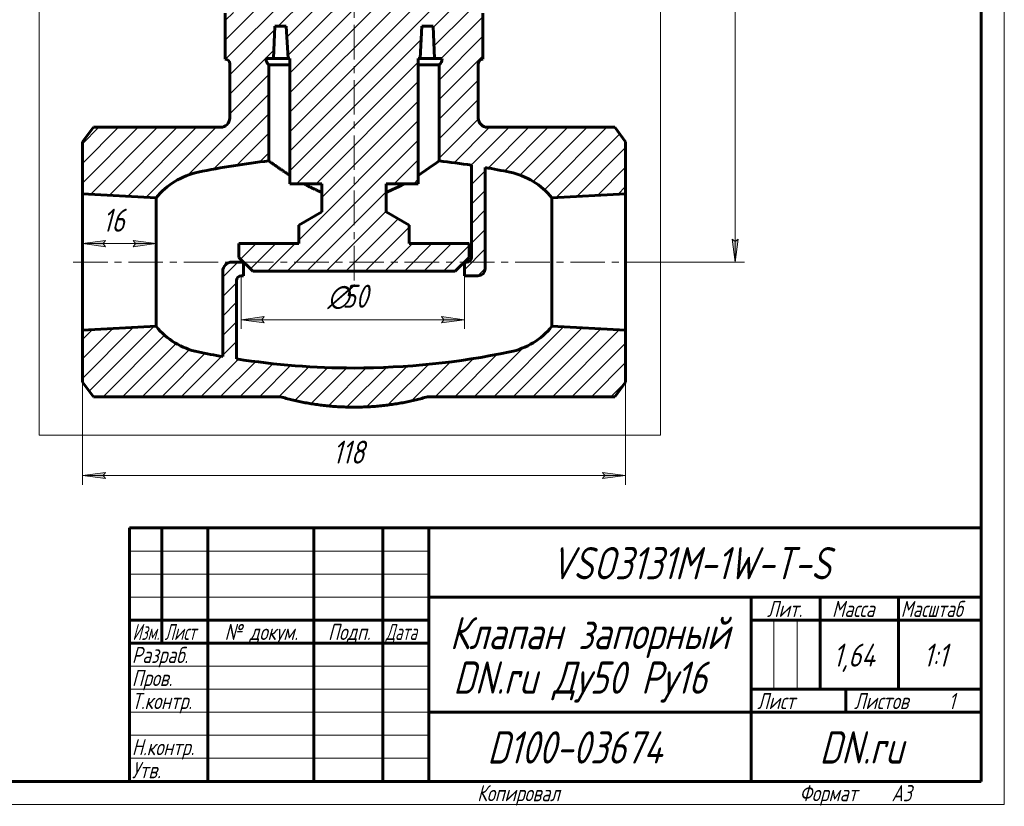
# Model space of a CAD drawing. Header units: millimetres. Extents: x 0 to 420, y 0 to 297.
# Tile 6 of 7: x 206 to 420, y 0 to 170. Entities that reach past the tile are written whole.
import ezdxf

# ---------------------------------------------------------------- set-up
doc = ezdxf.new("R2010")
doc.units = ezdxf.units.MM
for name, pattern in [('K5LT_AXLED', [12, 7.5, -1.5, 1.5, -1.5]), ('K5LT_BASIC', [0]), ('K5LT_THIN', [0]), ('K5LT_THIN_INCLUDED_TO_HATCHING', [0])]:
    doc.linetypes.add(name, pattern=pattern)
doc.layers.add('Системный слой', color=7, linetype='Continuous')
doc.layers.add('Системный слой (1)', color=7, linetype='Continuous', true_color=0x6c6c6c)
doc.styles.add('KDIMTEXTSTYLE', font='GOST_AU.SHX', dxfattribs={"width": 0.96, "oblique": 15, "height": 5})
doc.styles.add('KTEXTSTYLE', font='GOST_AU.SHX', dxfattribs={"width": 0.96, "height": 5})
doc.dimstyles.new('KDIMSTYLE (1.00)', dxfattribs={"dimtxt": 5, "dimasz": 1, "dimexe": 2, "dimexo": 0, "dimgap": 1, "dimtad": 1, "dimtxsty": 'KDIMTEXTSTYLE', "dimsah": 1, "dimcen": 0, "dimdle": 1, "dimadec": 0, "dimazin": 0, "dimtfac": 0.667, "dimtmove": 0, "dimatfit": 3, "dimfxl": 1, "dimtvp": 1, "dimtolj": 1, "dimtzin": 0, "dimarcsym": 0})

# ---------------------------------------------------------------- blocks, each defined once
blk = doc.blocks.new('U44')
at = {"layer": 'Системный слой (1)', "color": 150, "linetype": 'K5LT_BASIC', "lineweight": 60, "true_color": 0x0080ff}
for p, q in [((260.25, 139.69), (260.25, 139.7)), ((260.25, 139.7), (260.25, 139.7)), ((260.26, 139.69), (260.25, 139.69)), ((260.25, 139.69), (260.25, 139.69)), ((260.25, 139.69), (260.25, 139.69)), ((260.25, 139.69), (260.25, 139.69)), ((260.25, 139.69), (260.25, 139.69)), ((260.26, 139.68), (260.26, 139.69)), ((260.26, 139.69), (260.26, 139.69)), ((260.27, 139.68), (260.26, 139.68)), ((260.28, 139.67), (260.27, 139.68)), ((260.27, 139.68), (260.27, 139.68)), ((260.27, 139.68), (260.27, 139.68)), ((260.27, 139.68), (260.27, 139.68)), ((260.29, 139.67), (260.28, 139.67)), ((260.29, 139.66), (260.29, 139.67)), ((260.3, 139.66), (260.29, 139.66)), ((260.29, 139.66), (260.29, 139.66)), ((260.29, 139.66), (260.29, 139.66)), ((260.32, 139.65), (260.3, 139.66)), ((260.32, 139.64), (260.32, 139.65)), ((260.33, 139.64), (260.32, 139.64)), ((260.34, 139.63), (260.33, 139.64)), ((260.33, 139.64), (260.33, 139.64)), ((260.33, 139.64), (260.33, 139.64)), ((260.36, 139.62), (260.34, 139.63)), ((260.37, 139.61), (260.36, 139.62)), ((260.37, 139.6), (260.37, 139.61)), ((260.37, 139.61), (260.37, 139.61)), ((260.37, 139.61), (260.37, 139.61)), ((260.39, 139.59), (260.37, 139.6)), ((260.41, 139.58), (260.39, 139.59)), ((260.42, 139.57), (260.41, 139.58)), ((260.43, 139.57), (260.42, 139.57)), ((260.43, 139.56), (260.43, 139.57)), ((260.45, 139.55), (260.43, 139.56)), ((260.43, 139.56), (260.43, 139.56)), ((260.47, 139.53), (260.45, 139.55)), ((260.49, 139.52), (260.47, 139.53)), ((260.5, 139.52), (260.49, 139.52)), ((260.49, 139.52), (260.49, 139.52)), ((260.49, 139.52), (260.49, 139.52)), ((260.52, 139.5), (260.5, 139.52)), ((260.55, 139.48), (260.52, 139.5)), ((260.56, 139.47), (260.55, 139.48)), ((260.57, 139.46), (260.56, 139.47)), ((260.6, 139.44), (260.57, 139.46)), ((260.57, 139.46), (260.57, 139.46)), ((260.57, 139.46), (260.57, 139.46)), ((260.63, 139.42), (260.6, 139.44)), ((260.65, 139.41), (260.63, 139.42)), ((260.65, 139.4), (260.65, 139.41)), ((260.66, 139.4), (260.65, 139.4)), ((260.69, 139.38), (260.66, 139.4)), ((260.66, 139.4), (260.66, 139.4)), ((260.72, 139.35), (260.69, 139.38)), ((260.74, 139.34), (260.72, 139.35)), ((260.75, 139.33), (260.74, 139.34)), ((260.76, 139.33), (260.75, 139.33)), ((260.75, 139.33), (260.75, 139.33)), ((260.79, 139.3), (260.76, 139.33)), ((260.83, 139.28), (260.79, 139.3)), ((260.84, 139.26), (260.83, 139.28)), ((260.85, 139.26), (260.84, 139.26)), ((260.86, 139.25), (260.85, 139.26)), ((260.9, 139.23), (260.86, 139.25)), ((260.86, 139.25), (260.86, 139.25)), ((260.94, 139.2), (260.9, 139.23)), ((260.96, 139.18), (260.94, 139.2)), ((260.97, 139.17), (260.96, 139.18)), ((260.98, 139.17), (260.97, 139.17)), ((260.97, 139.17), (260.97, 139.17)), ((261.02, 139.14), (260.98, 139.17)), ((261.06, 139.11), (261.02, 139.14)), ((261.08, 139.09), (261.06, 139.11)), ((261.09, 139.09), (261.08, 139.09)), ((261.1, 139.08), (261.09, 139.09)), ((261.14, 139.05), (261.1, 139.08)), ((261.1, 139.08), (261.1, 139.08)), ((261.19, 139.02), (261.14, 139.05)), ((261.21, 139), (261.19, 139.02)), ((261.23, 138.99), (261.21, 139)), ((261.23, 138.98), (261.23, 138.99)), ((261.23, 138.99), (261.23, 138.99)), ((261.28, 138.95), (261.23, 138.98)), ((261.33, 138.92), (261.28, 138.95)), ((261.35, 138.9), (261.33, 138.92)), ((261.37, 138.89), (261.35, 138.9)), ((261.38, 138.88), (261.37, 138.89)), ((261.37, 138.89), (261.37, 138.89)), ((261.42, 138.85), (261.38, 138.88)), ((261.48, 138.81), (261.42, 138.85)), ((261.5, 138.79), (261.48, 138.81)), ((261.52, 138.78), (261.5, 138.79)), ((261.53, 138.78), (261.52, 138.78)), ((261.52, 138.78), (261.52, 138.78)), ((261.58, 138.74), (261.53, 138.78)), ((261.63, 138.7), (261.58, 138.74)), ((261.66, 138.68), (261.63, 138.7)), ((261.67, 138.67), (261.66, 138.68)), ((261.68, 138.67), (261.67, 138.67)), ((261.69, 138.66), (261.68, 138.67)), ((261.74, 138.63), (261.69, 138.66)), ((261.8, 138.59), (261.74, 138.63)), ((261.83, 138.57), (261.8, 138.59)), ((261.84, 138.55), (261.83, 138.57)), ((261.85, 138.55), (261.84, 138.55)), ((261.89, 138.52), (261.85, 138.55)), ((261.85, 138.55), (261.85, 138.55)), ((261.96, 138.47), (261.89, 138.52)), ((262, 138.45), (261.96, 138.47)), ((262.01, 138.43), (262, 138.45)), ((262.02, 138.43), (262.01, 138.43)), ((262.03, 138.42), (262.02, 138.43)), ((262.1, 138.37), (262.03, 138.42)), ((262.19, 138.31), (262.1, 138.37)), ((262.23, 138.28), (262.19, 138.31)), ((262.25, 138.27), (262.23, 138.28)), ((262.27, 138.26), (262.25, 138.27)), ((262.27, 138.25), (262.27, 138.26)), ((262.36, 138.19), (262.27, 138.25)), ((262.46, 138.13), (262.36, 138.19)), ((262.51, 138.09), (262.46, 138.13)), ((262.53, 138.07), (262.51, 138.09)), ((262.55, 138.06), (262.53, 138.07)), ((262.64, 138), (262.55, 138.06)), ((262.55, 138.06), (262.55, 138.06)), ((262.76, 137.92), (262.64, 138)), ((262.82, 137.88), (262.76, 137.92)), ((262.85, 137.85), (262.82, 137.88)), ((262.86, 137.84), (262.85, 137.85)), ((262.87, 137.84), (262.86, 137.84)), ((263, 137.75), (262.87, 137.84)), ((263.13, 137.66), (263, 137.75)), ((263.2, 137.62), (263.13, 137.66)), ((263.24, 137.59), (263.2, 137.62)), ((263.25, 137.58), (263.24, 137.59)), ((263.26, 137.57), (263.25, 137.58)), ((263.4, 137.48), (263.26, 137.57)), ((263.54, 137.39), (263.4, 137.48)), ((263.61, 137.34), (263.54, 137.39)), ((263.65, 137.32), (263.61, 137.34)), ((263.67, 137.3), (263.65, 137.32)), ((263.68, 137.3), (263.67, 137.3)), ((263.84, 137.19), (263.68, 137.3)), ((263.98, 137.1), (263.84, 137.19)), ((264.05, 137.05), (263.98, 137.1)), ((264.09, 137.03), (264.05, 137.05)), ((264.1, 137.01), (264.09, 137.03)), ((264.11, 137.01), (264.1, 137.01)), ((264.28, 136.9), (264.11, 137.01)), ((264.4, 136.82), (264.28, 136.9)), ((264.46, 136.78), (264.4, 136.82)), ((264.49, 136.76), (264.46, 136.78)), ((264.51, 136.75), (264.49, 136.76)), ((264.52, 136.74), (264.51, 136.75)), ((264.81, 136.56), (264.52, 136.74)), ((267.92, 134.7), (267.86, 134.73)), ((267.98, 134.67), (267.92, 134.7)), ((268.01, 134.65), (267.98, 134.67)), ((268.02, 134.64), (268.01, 134.65)), ((268.03, 134.64), (268.02, 134.64)), ((268.21, 134.54), (268.03, 134.64)), ((268.35, 134.46), (268.21, 134.54)), ((268.42, 134.43), (268.35, 134.46)), ((268.46, 134.41), (268.42, 134.43)), ((268.48, 134.4), (268.46, 134.41)), ((268.49, 134.39), (268.48, 134.4)), ((268.59, 134.34), (268.49, 134.39)), ((268.72, 134.27), (268.59, 134.34)), ((268.78, 134.24), (268.72, 134.27)), ((268.81, 134.22), (268.78, 134.24)), ((268.83, 134.21), (268.81, 134.22)), ((268.84, 134.21), (268.83, 134.21)), ((268.94, 134.15), (268.84, 134.21)), ((269.07, 134.09), (268.94, 134.15)), ((269.13, 134.05), (269.07, 134.09)), ((269.17, 134.04), (269.13, 134.05)), ((269.18, 134.03), (269.17, 134.04)), ((269.19, 134.03), (269.18, 134.03)), ((269.3, 133.97), (269.19, 134.03)), ((269.42, 133.91), (269.3, 133.97)), ((269.49, 133.88), (269.42, 133.91)), ((269.52, 133.86), (269.49, 133.88)), ((269.54, 133.85), (269.52, 133.86)), ((269.55, 133.85), (269.54, 133.85)), ((269.65, 133.8), (269.55, 133.85)), ((269.78, 133.73), (269.65, 133.8)), ((269.85, 133.7), (269.78, 133.73)), ((269.88, 133.69), (269.85, 133.7)), ((269.89, 133.68), (269.88, 133.69)), ((269.9, 133.68), (269.89, 133.68)), ((270.01, 133.62), (269.9, 133.68)), ((270.14, 133.56), (270.01, 133.62)), ((270.2, 133.53), (270.14, 133.56)), ((270.23, 133.52), (270.2, 133.53)), ((270.25, 133.51), (270.23, 133.52)), ((270.26, 133.51), (270.25, 133.51)), ((270.37, 133.46), (270.26, 133.51)), ((270.5, 133.4), (270.37, 133.46)), ((270.56, 133.37), (270.5, 133.4)), ((270.6, 133.35), (270.56, 133.37)), ((270.61, 133.35), (270.6, 133.35)), ((270.62, 133.34), (270.61, 133.35)), ((270.73, 133.29), (270.62, 133.34)), ((270.86, 133.24), (270.73, 133.29)), ((270.92, 133.21), (270.86, 133.24)), ((270.95, 133.19), (270.92, 133.21)), ((270.97, 133.19), (270.95, 133.19)), ((270.98, 133.18), (270.97, 133.19)), ((271.07, 133.14), (270.98, 133.18)), ((271.21, 133.09), (271.07, 133.14)), ((271.28, 133.06), (271.21, 133.09)), ((271.31, 133.04), (271.28, 133.06)), ((271.33, 133.04), (271.31, 133.04)), ((271.34, 133.03), (271.33, 133.04)), ((271.75, 132.86), (271.34, 133.03))]:
    blk.add_line(p, q, dxfattribs=at)
blk = doc.blocks.new('U51')
at = {"layer": 'Системный слой (1)', "color": 150, "linetype": 'K5LT_BASIC', "lineweight": 60, "true_color": 0x0080ff}
for p, q in [((260.25, 160.54), (264.81, 160.54)), ((292.68, 160.54), (297.25, 160.54))]:
    blk.add_line(p, q, dxfattribs=at)
blk = doc.blocks.new('U57')
at = {"layer": 'Системный слой (1)', "color": 150, "linetype": 'K5LT_BASIC', "lineweight": 60, "true_color": 0x0080ff}
for p, q in [((261.25, 161.91), (264.41, 161.91)), ((293.08, 161.91), (296.25, 161.91))]:
    blk.add_line(p, q, dxfattribs=at)
blk = doc.blocks.new('U59')
at = {"layer": 'Системный слой (1)', "color": 150, "linetype": 'K5LT_BASIC', "lineweight": 60, "true_color": 0x0080ff}
for p, q in [((295.1, 138.17), (296.69, 139.29)), ((296.69, 139.29), (297.25, 139.7)), ((292.68, 136.56), (295.1, 138.17)), ((285.75, 132.86), (287.12, 133.45)), ((287.12, 133.45), (288.41, 134.08)), ((288.41, 134.08), (289.64, 134.73))]:
    blk.add_line(p, q, dxfattribs=at)
blk = doc.blocks.new('U62')
at = {"layer": 'Системный слой (1)', "color": 7, "linetype": 'K5LT_THIN_INCLUDED_TO_HATCHING', "lineweight": 18}
for p, q in [((210.33, 274.17), (345.33, 274.17)), ((210.33, 80.17), (210.33, 274.17)), ((345.33, 274.17), (345.33, 80.17)), ((345.33, 80.17), (210.33, 80.17))]:
    blk.add_line(p, q, dxfattribs=at)
blk = doc.blocks.new('D0')
at = {"layer": 'Системный слой (1)'}
for points in [[(224.25, 71.38), (224.75, 72.04), (219.75, 71.38), (224.75, 70.72)], [(332.75, 70.72), (337.75, 71.38), (332.75, 72.04), (333.25, 71.38)]]:
    blk.add_hatch(color=7, dxfattribs=at).paths.add_polyline_path(points)
at = {"layer": 'Системный слой (1)', "color": 7, "linetype": 'K5LT_THIN', "lineweight": 18}
for p, q in [((219.75, 102.94), (219.75, 69.38)), ((337.75, 102.94), (337.75, 69.38)), ((219.75, 71.38), (224.75, 72.04)), ((224.75, 70.72), (219.75, 71.38)), ((224.75, 72.04), (224.25, 71.38)), ((224.25, 71.38), (224.75, 70.72)), ((333.25, 71.38), (332.75, 72.04)), ((332.75, 72.04), (337.75, 71.38)), ((337.75, 71.38), (332.75, 70.72)), ((332.75, 70.72), (333.25, 71.38))]:
    blk.add_line(p, q, dxfattribs=at)
blk.add_wipeout([(274.13, 72.38), (274.13, 79.76), (282.99, 79.76), (282.99, 72.38)]).dxf.layer = 'Системный слой (1)'
blk.add_line((219.75, 71.38), (337.75, 71.38), dxfattribs=at)
at = {"layer": 'Системный слой (1)', "color": 7, "insert": (274.13, 78.97), "char_height": 5, "attachment_point": 1, "style": 'KTEXTSTYLE'}
blk.add_mtext('\\H5.0;\\W1.000;\\Q15;\\Q15;\\W0.965;118', dxfattribs=at)
blk = doc.blocks.new('KDIMARROW_01')
at = {"layer": 'Системный слой'}
blk.add_hatch(color=0, dxfattribs=at).paths.add_polyline_path([(-5, -0.66), (0, 0), (-5, 0.66), (-4.5, 0)])
at = {"layer": 'Системный слой', "color": 0, "linetype": 'K5LT_THIN', "lineweight": 18}
for p, q in [((-4.5, 0), (-5, 0.66)), ((-5, 0.66), (0, 0)), ((0, 0), (-5, -0.66)), ((-5, -0.66), (-4.5, 0))]:
    blk.add_line(p, q, dxfattribs=at)
at = {"layer": 'Системный слой (1)', "color": 0, "linetype": 'K5LT_THIN', "lineweight": 18}
blk.add_line((337.75, 87.73), (336.75, 87.73), dxfattribs=at)
blk = doc.blocks.new('D1')
at = {"layer": 'Системный слой (1)', "color": 7, "linetype": 'K5LT_THIN', "lineweight": 18}
for p, q in [((219.75, 132.52), (219.75, 119.73)), ((235.75, 131.68), (235.75, 119.73))]:
    blk.add_line(p, q, dxfattribs=at)
blk.add_wipeout([(224.13, 122.73), (224.13, 130.11), (231.08, 130.11), (231.08, 122.73)]).dxf.layer = 'Системный слой (1)'
at = {"layer": 'Системный слой (1)'}
for points in [[(224.25, 121.73), (224.75, 122.39), (219.75, 121.73), (224.75, 121.07)], [(235.75, 121.73), (230.75, 122.39), (231.25, 121.73), (230.75, 121.07)]]:
    blk.add_hatch(color=7, dxfattribs=at).paths.add_polyline_path(points)
at = {"layer": 'Системный слой (1)', "color": 7, "linetype": 'K5LT_THIN', "lineweight": 18}
for p, q in [((219.75, 121.73), (224.75, 122.39)), ((224.75, 122.39), (224.25, 121.73)), ((231.25, 121.73), (230.75, 122.39)), ((230.75, 122.39), (235.75, 121.73)), ((224.75, 121.07), (219.75, 121.73)), ((235.75, 121.73), (219.75, 121.73)), ((224.25, 121.73), (224.75, 121.07)), ((235.75, 121.73), (230.75, 121.07)), ((230.75, 121.07), (231.25, 121.73))]:
    blk.add_line(p, q, dxfattribs=at)
at = {"layer": 'Системный слой (1)', "color": 7, "insert": (224.13, 129.32), "char_height": 5, "attachment_point": 1, "style": 'KTEXTSTYLE'}
blk.add_mtext('\\H5.0;\\W1.000;\\Q15;\\Q15;\\W0.965;16', dxfattribs=at)
blk = doc.blocks.new('D2')
at = {"layer": 'Системный слой (1)'}
for points in [[(362.2, 257.73), (361.54, 262.73), (360.88, 257.73), (361.54, 258.23)], [(361.54, 117.73), (362.2, 122.73), (361.54, 122.23), (360.88, 122.73)]]:
    blk.add_hatch(color=7, dxfattribs=at).paths.add_polyline_path(points)
at = {"layer": 'Системный слой (1)', "color": 7, "linetype": 'K5LT_THIN', "lineweight": 18}
for p, q in [((323.75, 262.73), (363.54, 262.73)), ((360.88, 257.73), (361.54, 262.73)), ((361.54, 262.73), (362.2, 257.73)), ((361.54, 258.23), (360.88, 257.73)), ((362.2, 257.73), (361.54, 258.23)), ((361.54, 117.73), (360.88, 122.73)), ((360.88, 122.73), (361.54, 122.23)), ((361.54, 122.23), (362.2, 122.73)), ((362.2, 122.73), (361.54, 117.73)), ((337.75, 117.73), (363.54, 117.73))]:
    blk.add_line(p, q, dxfattribs=at)
blk.add_wipeout([(360.54, 185.35), (353.16, 185.35), (353.16, 194.72), (360.54, 194.72)]).dxf.layer = 'Системный слой (1)'
blk.add_line((361.54, 262.73), (361.54, 117.73), dxfattribs=at)
at = {"layer": 'Системный слой (1)', "color": 7, "insert": (353.95, 185.35), "char_height": 5, "attachment_point": 1, "rotation": 90, "style": 'KTEXTSTYLE'}
blk.add_mtext('\\H5.0;\\W1.000;\\Q15;\\Q15;\\W0.965;145', dxfattribs=at)
blk = doc.blocks.new('D4')
at = {"layer": 'Системный слой (1)'}
for points in [[(258.75, 105.22), (259.25, 105.88), (254.25, 105.22), (259.25, 104.56)], [(297.75, 104.56), (302.75, 105.22), (297.75, 105.88), (298.25, 105.22)]]:
    blk.add_hatch(color=7, dxfattribs=at).paths.add_polyline_path(points)
at = {"layer": 'Системный слой (1)', "color": 7, "linetype": 'K5LT_THIN', "lineweight": 18}
for p, q in [((254.25, 114.73), (254.25, 103.22)), ((302.75, 114.73), (302.75, 103.22)), ((254.25, 105.22), (259.25, 105.88)), ((259.25, 104.56), (254.25, 105.22)), ((259.25, 105.88), (258.75, 105.22)), ((258.75, 105.22), (259.25, 104.56)), ((298.25, 105.22), (297.75, 105.88)), ((297.75, 105.88), (302.75, 105.22)), ((302.75, 105.22), (297.75, 104.56)), ((297.75, 104.56), (298.25, 105.22))]:
    blk.add_line(p, q, dxfattribs=at)
blk.add_wipeout([(272.96, 106.22), (272.96, 113.6), (283.59, 113.6), (283.59, 106.22)]).dxf.layer = 'Системный слой (1)'
blk.add_line((254.25, 105.22), (302.75, 105.22), dxfattribs=at)
at = {"layer": 'Системный слой (1)', "color": 7, "char_height": 5, "attachment_point": 1, "style": 'KTEXTSTYLE'}
for s, insert in [('\\H5.0;\\W1.000;\\Q15;\\Q15;\\W0.965;∅', (272.96, 112.81)), ('\\H5.0;\\W1.000;\\Q15;\\Q15;\\W0.965;50', (276.26, 112.81))]:
    blk.add_mtext(s, dxfattribs=dict(at, insert=insert))
blk = doc.blocks.new('U63')
at = {"color": 7, "linetype": 'K5LT_THIN', "lineweight": 18}
for p, q in [((420, 297), (420, 0)), ((230, 55), (295, 55)), ((230, 50), (295, 50)), ((230, 45), (295, 45)), ((369.96, 25), (369.96, 40)), ((374.98, 25), (374.98, 40)), ((230, 30), (295, 30)), ((230, 25), (295, 25)), ((230, 20), (295, 20)), ((230, 15), (295, 15)), ((230, 10), (295, 10)), ((420, 0), (0, 0))]:
    blk.add_line(p, q, dxfattribs=at)
at = {"color": 150, "linetype": 'K5LT_BASIC', "lineweight": 60, "true_color": 0x0080ff}
for p, q in [((415, 292), (415, 5)), ((230, 60), (415, 60)), ((230, 5), (230, 60)), ((237, 35), (237, 60)), ((247, 5), (247, 60)), ((270, 5), (270, 60)), ((285, 5), (285, 60)), ((295, 5), (295, 60)), ((295, 45), (415, 45)), ((365, 5), (365, 45)), ((380, 25), (380, 45)), ((397, 25), (397, 45)), ((230, 40), (295, 40)), ((365, 40), (380, 40)), ((380, 40), (415, 40)), ((230, 35), (295, 35)), ((365, 25), (415, 25)), ((385.57, 20), (385.57, 25)), ((295, 20), (365, 20)), ((365, 20), (415, 20)), ((415, 5), (20, 5))]:
    blk.add_line(p, q, dxfattribs=at)
at = {"color": 7, "attachment_point": 1, "style": 'KTEXTSTYLE'}
for s, insert, char_height in [('\\H5.0;\\W1.000;\\Q15;\\Q15;\\W0.965;\\H7.00;VSO3131M-1W-T-S', (321.5, 55.86), 7), ('\\H5.0;\\W1.000;\\Q15;\\Q15;\\W0.965;\\H3.50;Лит.', (368.47, 44.18), 3.5), ('\\H5.0;\\W1.000;\\Q15;\\Q15;\\W0.965;\\H3.50;Масса', (382.58, 44.18), 3.5), ('\\H5.0;\\W1.000;\\Q15;\\Q15;\\W0.930;\\H3.50;Масштаб', (397.52, 44.18), 3.5), ('\\H5.0;\\W1.000;\\Q15;\\Q15;\\W0.965;\\H7.00;Клапан запорный', (299.56, 40.69), 7), ('\\H5.0;\\W1.000;\\Q15;\\Q15;\\W0.784;\\H3.50;Изм.', (230.62, 39.18), 3.5), ('\\H5.0;\\W1.000;\\Q15;\\Q15;\\W0.799;\\H3.50;Лист', (237.61, 39.18), 3.5), ('\\H5.0;\\W1.000;\\Q15;\\Q15;\\W0.965;\\H3.50;№ докум.', (250.63, 39.18), 3.5), ('\\H5.0;\\W1.000;\\Q15;\\Q15;\\W0.965;\\H3.50;Подп.', (273.1, 39.18), 3.5), ('\\H5.0;\\W1.000;\\Q15;\\Q15;\\W0.799;\\H3.50;Дата', (285.61, 39.18), 3.5), ('\\H5.0;\\W1.000;\\Q15;\\Q15;\\W0.965;\\H3.50;Разраб.', (230.5, 34.18), 3.5), ('\\H5.0;\\W1.000;\\Q15;\\Q15;\\W0.965;1,64', (382.83, 34.9), 5), ('\\H5.0;\\W1.000;\\Q15;\\Q15;\\W0.965;{\\c16711680;1:1}', (402.44, 34.9), 5), ('\\H5.0;\\W1.000;\\Q15;\\Q15;\\W0.965;\\H7.00;DN.ru Ду50 Ру16', (300.3, 31.02), 7), ('\\H5.0;\\W1.000;\\Q15;\\Q15;\\W0.965;\\H3.50;Пров.', (230.5, 29.18), 3.5), ('\\H5.0;\\W1.000;\\Q15;\\Q15;\\W0.965;\\H3.50;Т.контр.', (230.5, 24.18), 3.5), ('\\H5.0;\\W1.000;\\Q15;\\Q15;\\W0.965;\\H3.50;Лист', (366.32, 24.18), 3.5), ('\\H5.0;\\W1.000;\\Q15;\\Q15;\\W0.965;\\H3.50;Листов', (387.36, 24.18), 3.5), ('\\H5.0;\\W1.000;\\Q15;\\Q15;\\W0.965;\\H3.50;1', (407.91, 24.18), 3.5), ('\\H5.0;\\W1.000;\\Q15;\\Q15;\\W0.965;\\H7.00;D100-03674', (307.7, 15.86), 7), ('\\H5.0;\\W1.000;\\Q15;\\Q15;\\W0.965;\\H7.00;DN.ru', (379.84, 15.86), 7), ('\\H5.0;\\W1.000;\\Q15;\\Q15;\\W0.965;\\H3.50;Н.контр.', (230.5, 14.18), 3.5), ('\\H5.0;\\W1.000;\\Q15;\\Q15;\\W0.965;\\H3.50;Утв.', (230.5, 9.18), 3.5), ('\\H5.0;\\W1.000;\\Q15;\\Q15;\\W0.965;\\H3.50;Копировал', (305.5, 4.18), 3.5), ('\\H5.0;\\W1.000;\\Q15;\\Q15;\\W0.965;\\H3.50;Формат', (375.5, 4.18), 3.5), ('\\H5.0;\\W1.000;\\Q15;\\Q15;\\W0.965;\\H3.50;A3', (395.5, 4.18), 3.5)]:
    blk.add_mtext(s, dxfattribs=dict(at, insert=insert, char_height=char_height))

msp = doc.modelspace()

# ---------------------------------------------------------------- hatches: boundary and pattern name
at = {"layer": 'Системный слой (1)'}
h = msp.add_hatch(dxfattribs=at)
h.set_pattern_fill('', angle=45, style=0, pattern_type=0)
h.set_pattern_definition([(45, (0, 0), (-2.12132, 2.12132), [])])
h.paths.add_polyline_path([(262.788, 88.483), (271.661, 86.663), (281.228, 86.285), (290.673, 87.468), (294.707, 88.483), (335.371, 88.483), (337.747, 91.636), (337.747, 102.945), (321.747, 103.783), (317.982, 100.425), (313.358, 98.405), (312.613, 98.231), (296.535, 95.69), (280.286, 94.74), (278.747, 94.733), (262.49, 95.532), (253.247, 96.707), (253.247, 113.733), (253.54, 114.44), (254.247, 114.733), (254.747, 114.733), (254.747, 117.733), (252.247, 117.733), (250.833, 117.147), (250.247, 115.733), (250.247, 97.202), (244.882, 98.231), (240.167, 100.027), (236.245, 103.202), (235.747, 103.783), (219.747, 102.945), (219.747, 91.636), (222.124, 88.483)])
h.paths.add_polyline_path([(219.747, 143.829), (219.747, 132.521), (235.747, 131.682), (239.513, 135.041), (244.136, 137.061), (244.882, 137.235), (260.247, 139.697), (260.247, 160.536), (259.577, 161.909), (261.247, 161.909), (261.582, 168.909), (263.982, 168.909), (264.412, 161.909), (264.812, 161.909), (264.812, 134.733), (271.747, 134.733), (271.747, 128.619), (266.747, 125.733), (266.747, 121.733), (253.747, 121.733), (253.747, 118.733), (256.747, 115.733), (300.747, 115.733), (303.747, 118.733), (303.747, 121.733), (290.747, 121.733), (290.747, 125.733), (285.747, 128.619), (285.747, 134.733), (292.683, 134.733), (292.683, 161.909), (293.083, 161.909), (293.513, 168.909), (295.913, 168.909), (296.247, 161.909), (297.917, 161.909), (297.247, 160.536), (297.247, 139.697), (304.247, 138.759), (304.247, 118.716), (303.959, 118.021), (303.264, 117.733), (302.747, 117.733), (302.747, 114.733), (305.647, 114.733), (306.779, 115.201), (307.247, 116.333), (307.247, 138.263), (312.613, 137.235), (317.328, 135.438), (321.249, 132.264), (321.747, 131.682), (337.747, 132.521), (337.747, 143.829), (335.371, 146.983), (307.747, 146.983), (306.333, 147.568), (305.747, 148.983), (305.747, 160.783), (306.04, 161.49), (306.747, 161.783), (306.747, 171.783), (296.247, 172.702), (296.247, 187.733), (294.747, 188.42), (294.747, 192.42), (298.747, 192.42), (298.747, 203.42), (298.454, 204.127), (297.747, 204.42), (288.747, 204.42), (288.747, 234.733), (283.747, 238.733), (283.747, 239.733), (286.247, 239.733), (286.247, 241.233), (318.495, 254.228), (319.588, 255.3), (319.747, 256.083), (319.747, 256.733), (320.521, 258.743), (322.442, 259.717), (324.521, 259.152), (325.685, 257.34), (325.747, 256.733), (325.747, 249.733), (328.747, 249.733), (328.747, 257.733), (327.963, 260.421), (325.857, 262.266), (323.747, 262.733), (321.728, 262.733), (319.04, 261.949), (317.195, 259.843), (316.742, 258.103), (316.053, 256.736), (315.284, 256.325), (286.247, 248.233), (286.247, 249.733), (286.247, 253.733), (285.458, 257.082), (283.256, 259.726), (280.105, 261.109), (278.747, 261.233), (275.398, 260.443), (272.754, 258.241), (271.371, 255.091), (271.247, 253.733), (271.247, 249.733), (271.247, 248.233), (242.21, 256.325), (241.005, 257.269), (240.753, 258.103), (239.772, 260.726), (237.535, 262.41), (235.767, 262.733), (233.747, 262.733), (231.059, 261.949), (229.214, 259.843), (228.747, 257.733), (228.747, 249.733), (231.747, 249.733), (231.747, 256.733), (232.521, 258.743), (234.442, 259.717), (236.521, 259.152), (237.685, 257.34), (237.747, 256.733), (237.747, 256.083), (238.333, 254.669), (239, 254.228), (271.247, 241.233), (271.247, 239.733), (273.747, 239.733), (273.747, 238.733), (268.747, 234.733), (268.747, 204.42), (259.747, 204.42), (259.04, 204.127), (258.747, 203.42), (258.747, 192.42), (262.747, 192.42), (262.747, 188.42), (261.247, 187.733), (261.247, 172.702), (250.747, 171.783), (250.747, 161.783), (251.454, 161.49), (251.747, 160.783), (251.747, 148.983), (251.162, 147.568), (249.747, 146.983), (222.124, 146.983)])
h.paths.add_polyline_path([(294.816, 200.42), (294.816, 198.92), (293.111, 198.92), (293.111, 187.92), (292.683, 186.909), (292.683, 174.733), (288.747, 174.733), (288.747, 200.92), (294.316, 200.92), (294.669, 200.774)])
h.paths.add_polyline_path([(262.679, 198.92), (262.679, 200.42), (262.825, 200.774), (263.179, 200.92), (268.747, 200.92), (268.747, 174.733), (264.812, 174.733), (264.812, 186.909), (264.383, 187.92), (264.383, 198.92)])

# ---------------------------------------------------------------- linework, layer by layer
at = {"layer": 'Системный слой (1)', "color": 30, "linetype": 'K5LT_AXLED', "lineweight": 18, "true_color": 0xff8000}
for p, q in [((278.747, 113.733), (278.747, 264.733)), ((217.747, 117.733), (339.747, 117.733))]:
    msp.add_line(p, q, dxfattribs=at)
at = {"layer": 'Системный слой (1)', "color": 150, "linetype": 'K5LT_BASIC', "lineweight": 60, "true_color": 0x0080ff}
for p, q in [((250.747, 161.783), (250.747, 171.783)), ((306.747, 161.783), (306.747, 171.783)), ((261.582, 168.909), (261.247, 161.909)), ((261.582, 168.909), (263.982, 168.909)), ((264.412, 161.909), (263.982, 168.909)), ((293.083, 161.909), (293.513, 168.909)), ((293.513, 168.909), (295.913, 168.909)), ((295.913, 168.909), (296.247, 161.909)), ((251.747, 148.983), (251.747, 160.783)), ((259.577, 161.909), (261.247, 161.909)), ((260.247, 160.536), (260.247, 139.697)), ((264.412, 161.909), (264.812, 161.909)), ((264.812, 134.733), (264.812, 161.909)), ((292.683, 134.733), (292.683, 161.909)), ((292.683, 161.909), (293.083, 161.909)), ((296.247, 161.909), (297.917, 161.909)), ((297.247, 160.536), (297.247, 139.697)), ((305.747, 148.983), (305.747, 160.783)), ((219.747, 143.829), (222.124, 146.983)), ((249.747, 146.983), (222.124, 146.983)), ((335.371, 146.983), (307.747, 146.983)), ((337.747, 143.829), (335.371, 146.983)), ((219.747, 143.829), (219.747, 132.521)), ((337.747, 143.829), (337.747, 132.521)), ((304.247, 118.716), (304.247, 138.759)), ((307.247, 138.263), (307.247, 116.333)), ((271.747, 134.733), (264.812, 134.733)), ((271.747, 128.619), (271.747, 134.733)), ((292.683, 134.733), (285.747, 134.733)), ((285.747, 128.619), (285.747, 134.733)), ((235.747, 131.682), (219.747, 132.521)), ((219.747, 102.945), (219.747, 132.521)), ((235.747, 103.783), (235.747, 131.682)), ((321.747, 131.682), (337.747, 132.521)), ((321.747, 103.783), (321.747, 131.682)), ((337.747, 102.945), (337.747, 132.521)), ((271.747, 128.619), (266.747, 125.733)), ((285.747, 128.619), (290.747, 125.733)), ((266.747, 121.733), (266.747, 125.733)), ((290.747, 121.733), (290.747, 125.733)), ((253.747, 118.733), (253.747, 121.733)), ((253.747, 121.733), (266.747, 121.733)), ((290.747, 121.733), (303.747, 121.733)), ((303.747, 118.733), (303.747, 121.733)), ((252.247, 117.733), (254.747, 117.733)), ((256.747, 115.733), (253.747, 118.733)), ((254.747, 117.733), (254.747, 114.733)), ((300.747, 115.733), (303.747, 118.733)), ((302.747, 114.733), (302.747, 117.733)), ((302.747, 117.733), (303.264, 117.733)), ((250.247, 97.202), (250.247, 115.733)), ((300.747, 115.733), (256.747, 115.733)), ((253.247, 113.733), (253.247, 96.707)), ((254.747, 114.733), (254.247, 114.733)), ((305.647, 114.733), (302.747, 114.733)), ((235.747, 103.783), (219.747, 102.945)), ((219.747, 102.945), (219.747, 91.636)), ((321.747, 103.783), (337.747, 102.945)), ((337.747, 102.945), (337.747, 91.636)), ((219.747, 91.636), (222.124, 88.483)), ((337.747, 91.636), (335.371, 88.483)), ((222.124, 88.483), (262.788, 88.483)), ((294.707, 88.483), (335.371, 88.483))]:
    msp.add_line(p, q, dxfattribs=at)
for centre, radius, start, end in [((250.747, 160.783), 1, 0, 90), ((261.573, 162.033), 2, 183.56465, 228.46789), ((295.921, 162.033), 2, 311.53211, 356.43535), ((306.747, 160.783), 1, 90, 180), ((249.747, 148.983), 2, 270, 0), ((307.747, 148.983), 2, 180, 270), ((278.747, -24.955), 165.687, 96.41068, 101.79397), ((278.748, -24.955), 165.687, 81.14685, 83.58932), ((248.154, 121.562), 16.011, 101.79397, 140.79575), ((278.748, -24.955), 165.687, 78.20603, 80.09536), ((309.34, 121.562), 16.011, 39.20425, 78.20603), ((252.247, 115.733), 2, 90, 180), ((303.264, 118.716), 0.984, 270, 0), ((305.647, 116.333), 1.6, 270, 0), ((254.247, 113.733), 1, 90, 180), ((248.154, 113.904), 16.011, 219.20425, 258.20603), ((309.34, 113.904), 16.011, 281.79397, 320.79575), ((278.747, 260.42), 165.687, 258.20603, 260.09536), ((278.747, 260.42), 165.687, 261.14685, 270.00011), ((278.748, 260.42), 165.687, 269.99989, 281.79397)]:
    msp.add_arc(centre, radius, start, end, dxfattribs=at)
msp.add_rational_spline([(262.788, 88.483), (273.161, 85.445), (284.333, 85.445), (294.707, 88.483)], [0.946185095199, 0.901128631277, 0.901128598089, 0.946184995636], degree=3, dxfattribs=at)

# ---------------------------------------------------------------- block references
at = {"layer": 'Системный слой (1)'}
for name in ['U62', 'U51', 'U57', 'U44', 'U59']:
    msp.add_blockref(name, (0, 0), dxfattribs=at)

# ---------------------------------------------------------------- next in the draw order: dimensions: what is measured, and where the dimension line sits
at = {"layer": 'Системный слой (1)', "color": 7}
dim = msp.add_linear_dim(base=(361.538, 262.733), p1=(337.747, 117.733), p2=(323.747, 262.733), angle=90, text='\\H5.0;\\W0.965;\\Q15;\\H5.0;\\W0.965;\\Q15;\\Q15;145', dimstyle='KDIMSTYLE (1.00)', override={"dimexo": 0, "dimblk1": 'KDIMARROW_01', "dimblk2": 'KDIMARROW_01', "dimse1": 0, "dimse2": 0, "dimclrt": 7, "dimtolj": 1}, dxfattribs=at)
dim.commit()
dim.dimension.update_dxf_attribs({"geometry": 'D2', "text_midpoint": (361.538, 190.233), "dimtype": 160})
for base, p1, p2, text, picture, middle in [((235.747, 121.733), (219.747, 132.521), (235.747, 131.682), '\\H5.0;\\W0.965;\\Q15;\\H5.0;\\W0.965;\\Q15;\\Q15;16', 'D1', (227.747, 121.733)), ((219.747, 71.381), (337.747, 102.945), (219.747, 102.945), '\\H5.0;\\W0.965;\\Q15;\\H5.0;\\W0.965;\\Q15;\\Q15;118', 'D0', (278.747, 71.381))]:
    dim = msp.add_linear_dim(base=base, p1=p1, p2=p2, text=text, dimstyle='KDIMSTYLE (1.00)', override={"dimexo": 0, "dimblk1": 'KDIMARROW_01', "dimblk2": 'KDIMARROW_01', "dimse1": 0, "dimse2": 0, "dimclrt": 7, "dimtolj": 1}, dxfattribs=at)
    dim.commit()
    dim.dimension.update_dxf_attribs({"geometry": picture, "text_midpoint": middle, "dimtype": 160})

# ---------------------------------------------------------------- next in the draw order: dimensions: what is measured, and where the dimension line sits
dim = msp.add_linear_dim(base=(254.247, 105.22), p1=(302.747, 114.733), p2=(254.247, 114.733), text='\\H5.0;\\W0.965;\\Q15;∅\\H5.0;\\W0.965;\\Q15;\\Q15;50', dimstyle='KDIMSTYLE (1.00)', override={"dimexo": 0, "dimblk1": 'KDIMARROW_01', "dimblk2": 'KDIMARROW_01', "dimse1": 0, "dimse2": 0, "dimclrt": 7, "dimtolj": 1}, dxfattribs=at)
dim.commit()
dim.dimension.update_dxf_attribs({"geometry": 'D4', "text_midpoint": (278.497, 105.22), "dimtype": 160})

# ---------------------------------------------------------------- next in the draw order: block references
msp.add_blockref('U63', (0, 0))

doc.saveas('drawing.dxf')
